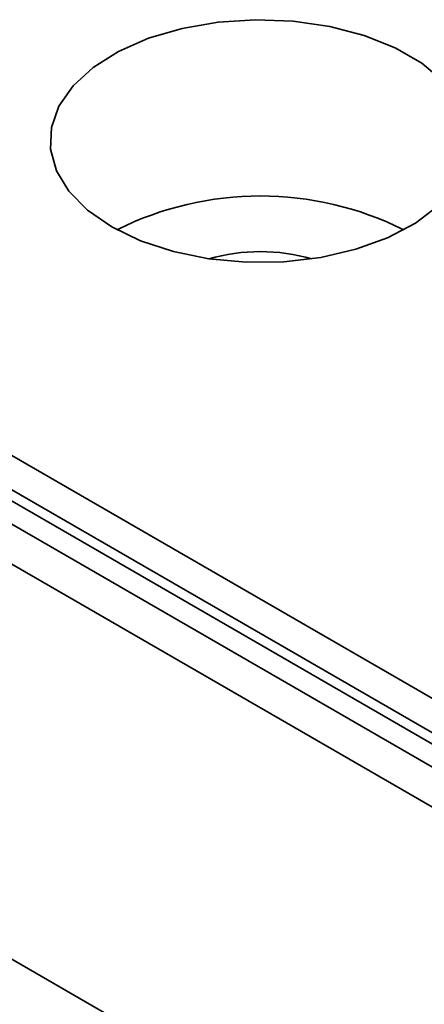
# Model space of a CAD drawing. Header units: millimetres. Extents: x 4 to 194, y 4 to 137.
# Tile 13 of 19: x 146.29 to 152.06, y 107.03 to 121.08. Entities that reach past the tile are written whole.
import ezdxf

# ---------------------------------------------------------------- set-up
doc = ezdxf.new("R2010")
doc.units = ezdxf.units.MM
doc.header["$LTSCALE"] = 0.666667

msp = doc.modelspace()

# ---------------------------------------------------------------- linework, layer by layer
at = {"color": 7, "linetype": 'Continuous', "lineweight": 35}
for p, q in [((135.4403068, 121.0584098), (170.3713831, 100.8931287)), ((170.1592514, 100.5257051), (135.2281752, 120.6909862)), ((168.3914835, 100.4849917), (134.0260944, 120.3237086)), ((164.4034018, 103.6852448), (140.2769178, 117.6131675)), ((129.1470573, 117.5071004), (163.5124464, 97.6683835)), ((164.1205589, 103.5219631), (139.9940749, 117.4498858))]:
    msp.add_line(p, q, dxfattribs=at)
at = {"color": 7, "linetype": 'Continuous', "lineweight": 35, "flags": 128}
for points in [[(152.3330882, 120.1986412), (152.0267992, 120.4538612), (151.6464917, 120.6734081), (151.2043897, 120.850225), (150.7147019, 120.9786292), (150.1931679, 121.0544937), (149.6565505, 121.0753796), (149.1220967, 121.0406161), (148.6069838, 120.9513206), (148.1277688, 120.8103628), (147.6998529, 120.6222737), (147.3369913, 120.3930978), (147.0508453, 120.1302018), (146.850612, 119.8420354), (146.7427282, 119.5378596), (146.7306599, 119.2274519), (146.8147962, 118.9207884), (146.9924324, 118.6277257), (147.2578584, 118.3576834), (147.6025442, 118.1193404)], [(147.6025442, 118.1193404), (148.0154111, 117.9203575), (148.4831894, 117.76713), (148.9908433, 117.6645832), (149.5220576, 117.6160123), (150.0597583, 117.6229789), (150.5866628, 117.6852592), (151.0858364, 117.800851), (151.541235, 117.9660396), (151.9382216, 118.1755155), (152.2640374, 118.4225457)]]:
    msp.add_lwpolyline(points, dxfattribs=at)
at = {"color": 7, "linetype": 'Continuous', "lineweight": 35}
for centre, radius, start, end in [((149.7238645, 113.9780766), 4.5831632, 63.46099788, 116.53899522), ((149.7238646, 115.0547397), 2.7122176, 74.24585403, 105.75413673)]:
    msp.add_arc(centre, radius, start, end, dxfattribs=at)

doc.saveas('drawing.dxf')
